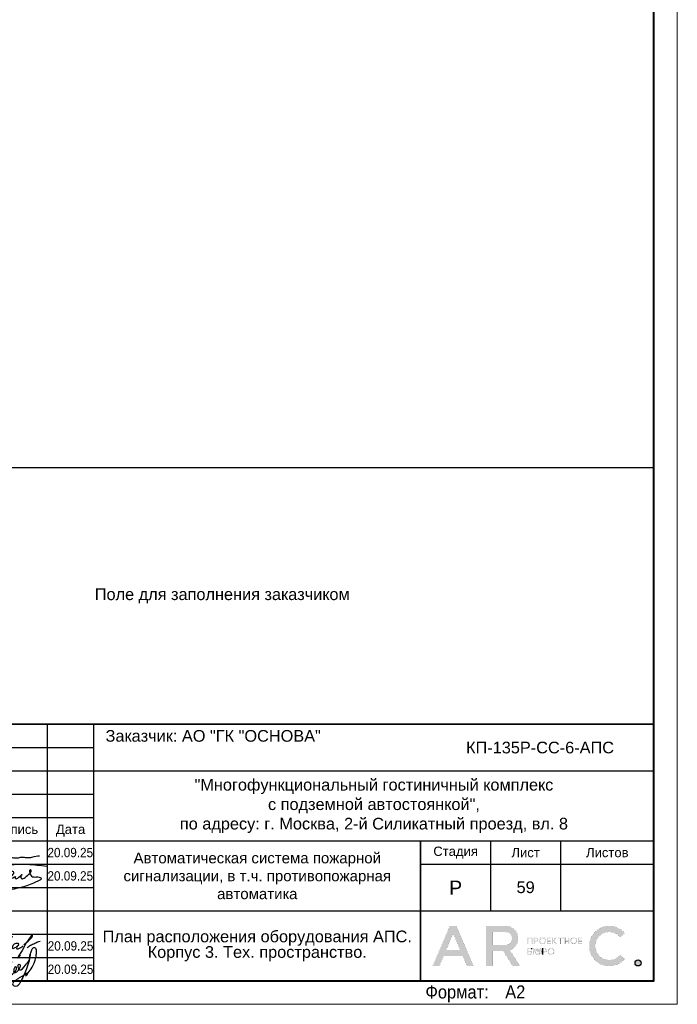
# Model space of a CAD drawing. Header units: millimetres. Extents: x -195178 to 1761886, y 140622 to 301105.
# Tile 7 of 131: x -87944 to -73854, y 182305 to 203401. Entities that reach past the tile are written whole.
import ezdxf
from ezdxf.enums import TextEntityAlignment as Align

# ---------------------------------------------------------------- set-up
doc = ezdxf.new("R2010")
doc.units = ezdxf.units.MM
doc.layers.get('Defpoints').update_dxf_attribs({"color": 252})
for name, color, linetype, lineweight in [('DB CP Оформление', 7, 'Continuous', 25), ('Охрана входов', 252, 'Continuous', 30), ('Рамка', 7, 'Continuous', 18)]:
    doc.layers.add(name, color=color, linetype=linetype, lineweight=lineweight)
doc.layers.add('DB CP Подписи', color=7, linetype='Continuous', lineweight=25, true_color=0x0a45f5)
doc.layers.add('Автоматика', color=1, linetype='Continuous')
doc.layers.add('формат', color=250, linetype='Continuous')
doc.styles.add('Arial', font='arial.ttf', dxfattribs={"width": 0.9, "height": 699.9999999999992})
doc.styles.add('CP.Text', font='arial.ttf')
doc.styles.add('CP.Text дата', font='arial.ttf', dxfattribs={"width": 0.9})

# ---------------------------------------------------------------- blocks, each defined once
blk = doc.blocks.new('*U29')
at = {"color": 0, "lineweight": 0}
blk.add_lwpolyline([(-594, 4.393872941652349e-15), (6.661338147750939e-14, 6.661338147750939e-14), (3.331937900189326e-14, 420.0000000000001), (-594.0000000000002, 420.0000000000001)], close=True, dxfattribs=at)
at = {"lineweight": 40}
blk.add_lwpolyline([(-574, 5.000000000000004), (-4.999999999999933, 5.000000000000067), (-4.999999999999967, 415.0000000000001), (-574.0000000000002, 415.0000000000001)], close=True, dxfattribs=at)
at = {"style": 'Arial', "width": 0.9}
blk.add_text('Формат:', height=2.8, dxfattribs=at).set_placement((-53.97311837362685, 1.250000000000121))
at = {"style": 'Arial', "width": 0.9, "flags": 8}
blk.add_attdef('FORMAT', (-36.87188609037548, 1.257088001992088), '', height=2.8, dxfattribs=at)
blk = doc.blocks.new('Попов')
at = {"layer": 'DB CP Подписи', "color": 160, "true_color": 0x0a45f5}
for points in [[(7.394956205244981, 7.032094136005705), (4.284556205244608, 0.8400941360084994), (3.982156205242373, 0.4944941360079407), (3.665356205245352, 0.2583778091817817), (3.190156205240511, 0.09837780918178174), (2.801356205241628, 0.2064941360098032), (2.509696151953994, 0.451294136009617), (2.383756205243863, 0.7680941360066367), (2.429696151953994, 0.9984941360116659), (2.62855620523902, 1.243294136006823), (3.319756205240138, 1.603294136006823), (3.895756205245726, 1.848094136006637), (4.370956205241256, 1.992094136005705), (4.918156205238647, 1.992094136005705)], [(7.394956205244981, 7.032094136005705), (6.962956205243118, 6.427294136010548), (4.918156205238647, 1.992094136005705)], [(8.094156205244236, 0.03369413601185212), (8.828556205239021, 0.5520941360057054), (9.980556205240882, 1.272094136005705), (10.85895620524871, 1.761694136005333), (10.41255620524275, 1.084894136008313), (11.57895620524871, 2.611294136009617), (12.16935620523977, 3.84969413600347), (12.471756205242, 4.713694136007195), (12.629696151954, 5.419294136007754), (12.689696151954, 6.2400941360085), (12.54375620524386, 6.945694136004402), (12.34215620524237, 7.075294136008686), (12.03975620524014, 7.075294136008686), (11.64969615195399, 6.6000941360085), (11.379696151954, 5.779294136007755), (11.21895620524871, 4.728094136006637), (10.72935620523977, 3.014494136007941), (9.418956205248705, 0.0336941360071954)], [(5.979696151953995, 4.069175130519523), (4.859696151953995, -0.1216221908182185), (5.311356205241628, 0.624094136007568), (5.311356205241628, 0.8688941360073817), (5.624396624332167, 1.697142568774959), (6.247356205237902, 2.150494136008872), (6.650556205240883, 2.323294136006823), (6.909756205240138, 2.323294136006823), (7.125756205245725, 2.150494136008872), (7.125756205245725, 1.747294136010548), (6.82335620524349, 1.243294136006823), (6.333756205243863, 0.7968941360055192), (5.714556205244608, 0.5088941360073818), (5.412156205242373, 0.5952941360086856), (5.49855620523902, 1.286494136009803), (5.817585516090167, 1.879286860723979), (5.714556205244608, 1.286494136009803), (5.829756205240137, 0.9552941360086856), (6.146556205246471, 0.8832941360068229), (6.794556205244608, 1.012894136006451), (7.528956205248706, 1.459294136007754), (8.119356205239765, 2.064094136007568), (8.407356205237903, 2.510494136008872), (8.407356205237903, 2.899294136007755), (8.320956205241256, 3.028894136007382), (8.090556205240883, 2.956894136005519), (7.816956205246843, 2.366494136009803), (7.816956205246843, 1.963294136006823), (7.989756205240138, 1.776094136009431), (8.364156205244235, 1.891294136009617), (8.82495620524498, 2.323294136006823), (9.055356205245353, 2.697694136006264), (9.271356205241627, 3.302494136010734), (9.012156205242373, 3.561694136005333), (8.882556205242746, 3.561694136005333), (8.709696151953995, 3.3600941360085), (8.709696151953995, 2.978377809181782), (9.039696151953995, 2.408377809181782), (10.349696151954, 3.378377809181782), (11.11969615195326, 4.410259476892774), (11.27818451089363, 5.133235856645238), (11.35539592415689, 5.654323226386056), (11.38831620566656, 5.819447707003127), (11.35539592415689, 5.654323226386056)], [(3.521356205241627, 2.971294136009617), (3.294445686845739, 2.859738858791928), (4.789696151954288, 2.859738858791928)], [(3.521356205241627, 2.971294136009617), (4.126156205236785, 3.244894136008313), (4.932556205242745, 3.475294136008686), (6.444556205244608, 3.835294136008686), (7.495756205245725, 4.080094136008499)], [(1.534156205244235, 0.8688941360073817), (1.303756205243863, 1.041694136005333), (1.217356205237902, 1.214494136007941), (1.447756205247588, 1.416094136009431), (2.038156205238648, 1.603294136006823), (2.815756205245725, 1.761694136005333), (3.506956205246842, 1.876894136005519), (4.357209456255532, 1.989153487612), (4.918156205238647, 1.992094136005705)]]:
    blk.add_spline(points, degree=3, dxfattribs=at)
at = {"layer": 'DB CP Подписи'}
blk.add_spline([(8.094156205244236, 0.03369413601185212), (7.791756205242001, -0.2544480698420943), (7.618956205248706, -0.4847058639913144), (7.618956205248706, -0.8015058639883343), (7.950156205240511, -1.060705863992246), (8.569356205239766, -1.060705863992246), (8.943756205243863, -0.7583058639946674), (9.116556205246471, -0.4991058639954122), (9.418956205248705, 0.0336941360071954)], degree=3, dxfattribs=at)
blk = doc.blocks.new('A$Cf51998ab')
at = {"layer": 'DB CP Подписи'}
for points in [[(2.024743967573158, 7.175397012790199), (0.02474396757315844, 3.175397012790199), (2.524743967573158, 0.1753970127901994), (9.524743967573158, 6.675397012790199), (17.02474396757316, 19.1753970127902), (23.52474396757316, 28.6753970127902), (29.02474396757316, 35.6753970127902), (35.52474396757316, 43.6753970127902), (36.52474396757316, 44.6753970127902), (30.02474396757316, 30.6753970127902), (28.52474396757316, 26.1753970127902), (28.52474396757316, 25.1753970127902), (31.52474396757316, 26.6753970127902), (36.02474396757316, 30.1753970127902), (43.52474396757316, 36.1753970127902), (45.52474396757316, 39.1753970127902), (47.52474396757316, 42.6753970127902), (47.52474396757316, 43.1753970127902), (48.02474396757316, 44.1753970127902), (40.52474396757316, 31.1753970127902), (37.52474396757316, 25.6753970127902), (40.52474396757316, 25.1753970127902), (47.02474396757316, 28.6753970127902), (47.52474396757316, 29.1753970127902)], [(66.52474396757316, 31.6753970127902), (75.02474396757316, 39.1753970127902), (79.02474396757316, 43.6753970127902), (79.52474396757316, 46.6753970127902), (75.02474396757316, 41.6753970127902), (69.02474396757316, 32.6753970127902), (61.02474396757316, 18.6753970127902), (57.02474396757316, 11.6753970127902), (61.52474396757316, 15.6753970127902)], [(57.52474396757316, 34.1753970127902), (54.52474396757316, 34.1753970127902), (50.02474396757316, 31.1753970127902), (49.52474396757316, 26.1753970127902), (54.02474396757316, 27.6753970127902), (56.02474396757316, 29.1753970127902), (58.02474396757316, 33.1753970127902), (57.52474396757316, 34.1753970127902)], [(59.02474396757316, 30.6753970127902), (55.49455854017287, 28.71229258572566), (55.52474396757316, 25.6753970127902), (57.52474396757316, 25.6753970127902), (62.02474396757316, 27.6753970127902), (65.02474396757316, 29.6753970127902), (65.52474396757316, 30.1753970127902)], [(71.80259313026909, 27.23596012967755), (75.18207571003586, 30.02247973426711), (81.43411698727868, 33.40007838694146), (87.77064376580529, 36.27103771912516), (91.06563812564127, 37.45319772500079)]]:
    blk.add_spline(points, degree=3, dxfattribs=at)
blk = doc.blocks.new('Лого')
at = {"layer": 'DB CP Оформление'}
h = blk.add_hatch(color=0, dxfattribs=at)
edge = h.paths.add_edge_path()
edge.add_line((-3.149615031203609, 491.8564630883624), (-2.145539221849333, 491.0307320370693))
edge.add_arc((-5.466713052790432, 493.7619962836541), 4.300000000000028, 39.43316774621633, 320.5668322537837, ccw=False)
edge.add_line((-2.145539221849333, 496.4932605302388), (-3.149615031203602, 495.6675294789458))
edge.add_arc((-5.466713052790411, 493.7619962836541), 3.000000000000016, 39.43316774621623, 320.5668322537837)
edge = h.paths.add_edge_path()
edge.add_arc((0.7039796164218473, 490.1453402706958), 0.65, 0, 360)
h.paths.add_polyline_path([(-38.91856638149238, 496.3972109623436), (-37.43639440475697, 492.9290438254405), (-40.40073835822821, 492.9290438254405)], flags=16)
edge = h.paths.add_edge_path(flags=16)
edge.add_line((-30.56831019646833, 493.9825875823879), (-27.63778042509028, 493.9825875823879))
edge.add_arc((-27.63778042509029, 495.2825875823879), 1.299999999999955, 270.0000000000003, 360.0000000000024)
edge.add_line((-26.33778042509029, 495.2825875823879), (-26.33778042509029, 495.4512324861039))
edge.add_arc((-27.63778042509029, 495.4512324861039), 1.300000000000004, 359.9999999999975, 449.9999999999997)
edge.add_line((-27.63778042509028, 496.7512324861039), (-30.56831019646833, 496.7512324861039))
edge.add_line((-30.56831019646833, 496.7512324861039), (-30.56831019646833, 493.9825875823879))
h.paths.add_polyline_path([(-35.9689509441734, 489.4953402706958), (-36.88082038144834, 491.6290438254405), (-40.956312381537, 491.6290438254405), (-41.8681818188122, 489.4953402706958), (-43.28192242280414, 489.4953402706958), (-39.6254366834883, 498.0512324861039), (-38.21169607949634, 498.0512324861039), (-34.55521034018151, 489.4953402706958)])
edge = h.paths.add_edge_path()
edge.add_line((-30.56831019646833, 489.4953402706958), (-31.86831019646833, 489.4953402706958))
edge.add_line((-31.86831019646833, 489.4953402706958), (-31.86831019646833, 498.0512324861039))
edge.add_line((-31.86831019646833, 498.0512324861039), (-27.63778042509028, 498.0512324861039))
edge.add_arc((-27.63778042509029, 495.4512324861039), 2.600000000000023, 0, 89.99999999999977, ccw=False)
edge.add_line((-25.03778042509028, 495.4512324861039), (-25.03778042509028, 495.2825875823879))
edge.add_arc((-27.63778042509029, 495.2825875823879), 2.600000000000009, -70.23716168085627, 0, ccw=False)
edge.add_line((-26.75864866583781, 492.8357268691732), (-24.6131234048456, 489.4953402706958))
edge.add_line((-24.6131234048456, 489.4953402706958), (-26.15818166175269, 489.4953402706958))
edge.add_line((-26.15818166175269, 489.4953402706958), (-28.20534579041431, 492.6825875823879))
edge.add_line((-28.20534579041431, 492.6825875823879), (-30.56831019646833, 492.6825875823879))
edge.add_line((-30.56831019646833, 492.6825875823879), (-30.56831019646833, 489.4953402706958))
edge = h.paths.add_edge_path(flags=16)
edge.add_line((-21.27053753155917, 492.6928723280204), (-21.27053753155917, 492.5228723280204))
edge.add_arc((-20.82053753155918, 492.5228723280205), 0.4499999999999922, 180.0000000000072, 270.0000000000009)
edge.add_line((-20.82053753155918, 492.0728723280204), (-20.69150461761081, 492.0728723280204))
edge.add_arc((-20.6915046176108, 492.5228723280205), 0.4500000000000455, 269.9999999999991, 359.9999999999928)
edge.add_line((-20.24150461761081, 492.5228723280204), (-20.24150461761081, 492.6928723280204))
edge.add_arc((-20.69150461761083, 492.6928723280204), 0.4500000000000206, 0, 89.99999999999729)
edge.add_line((-20.69150461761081, 493.1428723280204), (-20.82053753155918, 493.1428723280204))
edge.add_arc((-20.82053753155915, 492.6928723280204), 0.4500000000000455, 90.00000000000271, 180)
edge = h.paths.add_edge_path(flags=17)
edge.add_line((-21.62964566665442, 491.9228723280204), (-21.62964566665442, 492.5328723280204))
edge.add_line((-21.62964566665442, 492.5328723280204), (-21.45053753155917, 492.5328723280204))
edge.add_line((-21.45053753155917, 492.5328723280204), (-21.45053753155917, 492.5228723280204))
edge.add_arc((-20.85053753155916, 492.5228723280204), 0.6000000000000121, 180, 269.999999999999)
edge.add_line((-20.85053753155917, 491.9228723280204), (-20.66150461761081, 491.9228723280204))
edge.add_arc((-20.66150461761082, 492.5228723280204), 0.6000000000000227, 270.000000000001, 360)
edge.add_line((-20.06150461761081, 492.5228723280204), (-20.06150461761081, 492.6928723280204))
edge.add_arc((-20.66150461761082, 492.6928723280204), 0.6000000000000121, 0, 89.99999999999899)
edge.add_line((-20.66150461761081, 493.2928723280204), (-20.85053753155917, 493.2928723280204))
edge.add_arc((-20.85053753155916, 492.6928723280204), 0.6000000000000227, 90.00000000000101, 180)
edge.add_line((-21.45053753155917, 492.6928723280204), (-21.45053753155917, 492.6828723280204))
edge.add_line((-21.45053753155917, 492.6828723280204), (-21.62964566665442, 492.6828723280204))
edge.add_line((-21.62964566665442, 492.6828723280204), (-21.62964566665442, 493.2928723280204))
edge.add_line((-21.62964566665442, 493.2928723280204), (-21.80964566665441, 493.2928723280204))
edge.add_line((-21.80964566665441, 493.2928723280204), (-21.80964566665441, 491.9228723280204))
edge.add_line((-21.80964566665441, 491.9228723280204), (-21.62964566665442, 491.9228723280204))
edge = h.paths.add_edge_path(flags=16)
edge.add_line((-18.44160413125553, 492.6928723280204), (-18.44160413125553, 492.5228723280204))
edge.add_arc((-17.99160413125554, 492.5228723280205), 0.4499999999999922, 180.0000000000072, 270.0000000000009)
edge.add_line((-17.99160413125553, 492.0728723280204), (-17.86257121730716, 492.0728723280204))
edge.add_arc((-17.86257121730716, 492.5228723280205), 0.4500000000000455, 269.9999999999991, 359.9999999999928)
edge.add_line((-17.41257121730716, 492.5228723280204), (-17.41257121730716, 492.6928723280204))
edge.add_arc((-17.86257121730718, 492.6928723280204), 0.4500000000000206, 0, 89.99999999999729)
edge.add_line((-17.86257121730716, 493.1428723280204), (-17.99160413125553, 493.1428723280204))
edge.add_arc((-17.99160413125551, 492.6928723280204), 0.4500000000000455, 90.00000000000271, 180)
edge = h.paths.add_edge_path()
edge.add_line((-18.62160413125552, 492.6928723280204), (-18.62160413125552, 492.5228723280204))
edge.add_arc((-18.02160413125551, 492.5228723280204), 0.6000000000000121, 180, 269.999999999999)
edge.add_line((-18.02160413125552, 491.9228723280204), (-17.83257121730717, 491.9228723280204))
edge.add_arc((-17.83257121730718, 492.5228723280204), 0.6000000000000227, 270.000000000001, 360)
edge.add_line((-17.23257121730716, 492.5228723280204), (-17.23257121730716, 492.6928723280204))
edge.add_arc((-17.83257121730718, 492.6928723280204), 0.6000000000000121, 0, 89.99999999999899)
edge.add_line((-17.83257121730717, 493.2928723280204), (-18.02160413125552, 493.2928723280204))
edge.add_arc((-18.02160413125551, 492.6928723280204), 0.6000000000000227, 90.00000000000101, 180)
edge = h.paths.add_edge_path(flags=16)
edge.add_line((-13.61226025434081, 494.9777851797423), (-13.61226025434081, 494.8077851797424))
edge.add_arc((-13.16226025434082, 494.8077851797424), 0.4499999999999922, 180.0000000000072, 270.0000000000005)
edge.add_line((-13.16226025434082, 494.3577851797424), (-13.03322734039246, 494.3577851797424))
edge.add_arc((-13.03322734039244, 494.8077851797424), 0.4500000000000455, 269.9999999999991, 359.9999999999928)
edge.add_line((-12.58322734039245, 494.8077851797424), (-12.58322734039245, 494.9777851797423))
edge.add_arc((-13.03322734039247, 494.9777851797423), 0.4500000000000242, 0, 89.99999999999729)
edge.add_line((-13.03322734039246, 495.4277851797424), (-13.16226025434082, 495.4277851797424))
edge.add_arc((-13.16226025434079, 494.9777851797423), 0.4500000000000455, 90.00000000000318, 180)
edge = h.paths.add_edge_path()
edge.add_line((-13.79226025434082, 494.9777851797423), (-13.79226025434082, 494.8077851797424))
edge.add_arc((-13.19226025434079, 494.8077851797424), 0.6000000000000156, 180, 269.9999999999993)
edge.add_line((-13.19226025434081, 494.2077851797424), (-13.00322734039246, 494.2077851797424))
edge.add_arc((-13.00322734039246, 494.8077851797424), 0.6000000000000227, 270.000000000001, 360)
edge.add_line((-12.40322734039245, 494.8077851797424), (-12.40322734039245, 494.9777851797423))
edge.add_arc((-13.00322734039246, 494.9777851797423), 0.6000000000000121, 0, 89.99999999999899)
edge.add_line((-13.00322734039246, 495.5777851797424), (-13.19226025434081, 495.5777851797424))
edge.add_arc((-13.19226025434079, 494.9777851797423), 0.6000000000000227, 90.00000000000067, 180)
edge = h.paths.add_edge_path(flags=16)
edge.add_line((-20.28705089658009, 494.9777851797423), (-20.28705089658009, 494.8077851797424))
edge.add_arc((-19.8370508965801, 494.8077851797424), 0.4499999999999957, 180.0000000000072, 270.0000000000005)
edge.add_line((-19.83705089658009, 494.3577851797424), (-19.70801798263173, 494.3577851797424))
edge.add_arc((-19.70801798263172, 494.8077851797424), 0.4500000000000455, 269.9999999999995, 359.9999999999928)
edge.add_line((-19.25801798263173, 494.8077851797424), (-19.25801798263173, 494.9777851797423))
edge.add_arc((-19.70801798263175, 494.9777851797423), 0.4500000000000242, 0, 89.99999999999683)
edge.add_line((-19.70801798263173, 495.4277851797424), (-19.83705089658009, 495.4277851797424))
edge.add_arc((-19.83705089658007, 494.9777851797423), 0.4500000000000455, 90.00000000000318, 180)
edge = h.paths.add_edge_path()
edge.add_line((-20.46705089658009, 494.9777851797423), (-20.46705089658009, 494.8077851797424))
edge.add_arc((-19.86705089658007, 494.8077851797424), 0.6000000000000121, 180, 269.999999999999)
edge.add_line((-19.86705089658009, 494.2077851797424), (-19.67801798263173, 494.2077851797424))
edge.add_arc((-19.67801798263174, 494.8077851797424), 0.6000000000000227, 270.000000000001, 360)
edge.add_line((-19.07801798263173, 494.8077851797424), (-19.07801798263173, 494.9777851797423))
edge.add_arc((-19.67801798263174, 494.9777851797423), 0.6000000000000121, 0, 89.99999999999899)
edge.add_line((-19.67801798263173, 495.5777851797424), (-19.86705089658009, 495.5777851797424))
edge.add_arc((-19.86705089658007, 494.9777851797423), 0.6000000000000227, 90.00000000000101, 180)
edge = h.paths.add_edge_path(flags=16)
edge.add_arc((-19.22667760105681, 492.7878723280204), 0.1800000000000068, 270.0000000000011, 360)
edge.add_line((-19.04667760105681, 492.7878723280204), (-19.0466776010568, 492.9328723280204))
edge.add_arc((-19.22667760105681, 492.9328723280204), 0.1800000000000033, 0, 89.99999999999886)
edge.add_line((-19.2266776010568, 493.1128723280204), (-19.63443714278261, 493.1128723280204))
edge.add_line((-19.63443714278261, 493.1128723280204), (-19.6344371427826, 492.6078723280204))
edge.add_line((-19.6344371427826, 492.6078723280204), (-19.22667760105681, 492.6078723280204))
edge = h.paths.add_edge_path()
edge.add_line((-19.63443714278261, 491.9228723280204), (-19.81443714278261, 491.9228723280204))
edge.add_line((-19.81443714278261, 491.9228723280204), (-19.81443714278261, 493.2928723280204))
edge.add_line((-19.81443714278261, 493.2928723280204), (-19.2266776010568, 493.2928723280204))
edge.add_arc((-19.2266776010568, 492.9328723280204), 0.3600000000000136, 0, 89.99999999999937, ccw=False)
edge.add_line((-18.8666776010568, 492.9328723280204), (-18.86667760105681, 492.7878723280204))
edge.add_arc((-19.22667760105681, 492.7878723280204), 0.3600000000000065, -89.99999999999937, 0, ccw=False)
edge.add_line((-19.22667760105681, 492.4278723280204), (-19.63443714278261, 492.4278723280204))
edge.add_line((-19.63443714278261, 492.4278723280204), (-19.63443714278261, 491.9228723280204))
edge = h.paths.add_edge_path(flags=16)
edge.add_line((-22.41432519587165, 492.0728723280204), (-22.81592550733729, 492.0728723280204))
edge.add_line((-22.81592550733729, 492.0728723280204), (-22.81592550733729, 492.5700955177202))
edge.add_line((-22.81592550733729, 492.5700955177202), (-22.41432519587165, 492.5700955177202))
edge.add_arc((-22.41432519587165, 492.3900955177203), 0.17999999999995, -1.807620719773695e-11, 89.99999999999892, ccw=False)
edge.add_line((-22.23432519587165, 492.3900955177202), (-22.23432519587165, 492.2528723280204))
edge.add_arc((-22.41432519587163, 492.2528723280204), 0.1799999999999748, -90.00000000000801, 0, ccw=False)
h.paths.add_polyline_path([(-16.95626591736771, 495.5777851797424), (-17.51223811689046, 494.9677851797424), (-17.55459530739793, 494.9677851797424), (-17.55459530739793, 495.5777851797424), (-17.73459530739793, 495.5777851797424), (-17.73459530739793, 494.2077851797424), (-17.55459530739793, 494.2077851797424), (-17.55459530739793, 494.8177851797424), (-17.47826675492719, 494.8177851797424), (-16.92229455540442, 494.2077851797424), (-16.67874821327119, 494.2077851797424), (-17.32006333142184, 494.9114214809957), (-16.71271957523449, 495.5777851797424)])
edge = h.paths.add_edge_path()
edge.add_line((-22.10894538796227, 493.1128723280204), (-22.8159255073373, 493.1128723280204))
edge.add_line((-22.8159255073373, 493.1128723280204), (-22.81592550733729, 492.7200955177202))
edge.add_line((-22.81592550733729, 492.7200955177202), (-22.41432519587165, 492.7200955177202))
edge.add_arc((-22.41432519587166, 492.3600955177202), 0.3600000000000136, 0, 89.99999999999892, ccw=False)
edge.add_line((-22.05432519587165, 492.3600955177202), (-22.05432519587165, 492.2828723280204))
edge.add_arc((-22.41432519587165, 492.2828723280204), 0.3600000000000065, -89.99999999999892, 0, ccw=False)
edge.add_line((-22.41432519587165, 491.9228723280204), (-23.01592550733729, 491.9228723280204))
edge.add_line((-23.01592550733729, 491.9228723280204), (-23.01592550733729, 493.2928723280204))
edge.add_line((-23.01592550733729, 493.2928723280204), (-22.10894538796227, 493.2928723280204))
edge.add_line((-22.10894538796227, 493.2928723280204), (-22.10894538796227, 493.1128723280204))
h.paths.add_polyline_path([(-15.99401623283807, 495.3977851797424), (-16.45775531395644, 495.3977851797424), (-16.45775531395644, 495.5777851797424), (-15.35027715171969, 495.5777851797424), (-15.35027715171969, 495.3977851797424), (-15.81401623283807, 495.3977851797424), (-15.81401623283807, 494.2077851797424), (-15.99401623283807, 494.2077851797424)])
h.paths.add_polyline_path([(-14.219327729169, 494.9827851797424), (-14.219327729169, 495.5777851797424), (-14.039327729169, 495.5777851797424), (-14.039327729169, 494.2077851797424), (-14.219327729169, 494.2077851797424), (-14.219327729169, 494.8027851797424), (-14.92320967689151, 494.8027851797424), (-14.92320967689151, 494.2077851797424), (-15.10320967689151, 494.2077851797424), (-15.10320967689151, 495.5777851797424), (-14.92320967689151, 495.5777851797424), (-14.92320967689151, 494.9827851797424)])
h.paths.add_polyline_path([(-11.97615986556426, 494.8027851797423), (-11.97615986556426, 494.3877851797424), (-11.30687213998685, 494.3877851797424), (-11.30687213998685, 494.2077851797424), (-12.15615986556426, 494.2077851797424), (-12.15615986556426, 495.5777851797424), (-11.30687213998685, 495.5777851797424), (-11.30687213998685, 495.3977851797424), (-11.97615986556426, 495.3977851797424), (-11.97615986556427, 494.9827851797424), (-11.34484040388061, 494.9827851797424), (-11.34484040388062, 494.8027851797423)])
edge = h.paths.add_edge_path(flags=16)
edge.add_arc((-21.07411837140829, 495.0727851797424), 0.1800000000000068, 270.0000000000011, 360)
edge.add_line((-20.89411837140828, 495.0727851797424), (-20.89411837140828, 495.2177851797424))
edge.add_arc((-21.07411837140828, 495.2177851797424), 0.1800000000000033, 0, 89.99999999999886)
edge.add_line((-21.07411837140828, 495.3977851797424), (-21.48187791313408, 495.3977851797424))
edge.add_line((-21.48187791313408, 495.3977851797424), (-21.48187791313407, 494.8927851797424))
edge.add_line((-21.48187791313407, 494.8927851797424), (-21.07411837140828, 494.8927851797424))
h.paths.add_polyline_path([(-22.81592550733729, 494.2077851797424), (-23.01592550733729, 494.2077851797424), (-23.01592550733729, 495.5777851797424), (-21.90894538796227, 495.5777851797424), (-21.90894538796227, 494.2077851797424), (-22.10894538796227, 494.2077851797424), (-22.10894538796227, 495.3977851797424), (-22.81592550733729, 495.3977851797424)])
h.paths.add_polyline_path([(-18.65095050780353, 494.8027851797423), (-18.65095050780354, 494.3877851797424), (-17.98166278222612, 494.3877851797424), (-17.98166278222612, 494.2077851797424), (-18.83095050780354, 494.2077851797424), (-18.83095050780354, 495.5777851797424), (-17.98166278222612, 495.5777851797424), (-17.98166278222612, 495.3977851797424), (-18.65095050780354, 495.3977851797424), (-18.65095050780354, 494.9827851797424), (-18.01963104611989, 494.9827851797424), (-18.01963104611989, 494.8027851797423)])
edge = h.paths.add_edge_path()
edge.add_line((-21.48187791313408, 494.2077851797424), (-21.66187791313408, 494.2077851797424))
edge.add_line((-21.66187791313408, 494.2077851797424), (-21.66187791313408, 495.5777851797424))
edge.add_line((-21.66187791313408, 495.5777851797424), (-21.07411837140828, 495.5777851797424))
edge.add_arc((-21.07411837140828, 495.2177851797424), 0.3600000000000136, 0, 89.99999999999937, ccw=False)
edge.add_line((-20.71411837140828, 495.2177851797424), (-20.71411837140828, 495.0727851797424))
edge.add_arc((-21.07411837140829, 495.0727851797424), 0.3600000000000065, -89.99999999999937, 0, ccw=False)
edge.add_line((-21.07411837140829, 494.7127851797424), (-21.48187791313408, 494.7127851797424))
edge.add_line((-21.48187791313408, 494.7127851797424), (-21.48187791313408, 494.2077851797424))
edge = h.paths.add_edge_path()
edge.add_line((-19.81443714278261, 493.2928723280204), (-19.81443714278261, 491.9228723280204))
edge.add_line((-22.10894538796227, 493.2928723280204), (-22.10894538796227, 493.1128723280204))
at = {"layer": 'DB CP Оформление', "color": 0}
for p, q in [((-22.10894538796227, 493.2928723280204), (-22.10894538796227, 493.1128723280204)), ((-19.81443714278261, 493.2928723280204), (-19.81443714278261, 491.9228723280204))]:
    blk.add_line(p, q, dxfattribs=at)
at = {"layer": 'DB CP Оформление', "color": 0, "const_width": 0.01}
for points in [[(-35.9689509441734, 489.4953402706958), (-36.88082038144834, 491.6290438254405), (-40.956312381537, 491.6290438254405), (-41.8681818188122, 489.4953402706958), (-43.28192242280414, 489.4953402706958), (-39.6254366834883, 498.0512324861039), (-38.21169607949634, 498.0512324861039), (-34.55521034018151, 489.4953402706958)], [(-38.91856638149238, 496.3972109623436), (-37.43639440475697, 492.9290438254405), (-40.40073835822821, 492.9290438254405)], [(-22.81592550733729, 494.2077851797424), (-23.01592550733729, 494.2077851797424), (-23.01592550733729, 495.5777851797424), (-21.90894538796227, 495.5777851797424), (-21.90894538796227, 494.2077851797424), (-22.10894538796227, 494.2077851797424), (-22.10894538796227, 495.3977851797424), (-22.81592550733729, 495.3977851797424)], [(-18.65095050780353, 494.8027851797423), (-18.65095050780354, 494.3877851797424), (-17.98166278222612, 494.3877851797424), (-17.98166278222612, 494.2077851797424), (-18.83095050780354, 494.2077851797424), (-18.83095050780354, 495.5777851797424), (-17.98166278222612, 495.5777851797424), (-17.98166278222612, 495.3977851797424), (-18.65095050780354, 495.3977851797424), (-18.65095050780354, 494.9827851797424), (-18.01963104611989, 494.9827851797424), (-18.01963104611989, 494.8027851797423)], [(-16.95626591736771, 495.5777851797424), (-17.51223811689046, 494.9677851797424), (-17.55459530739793, 494.9677851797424), (-17.55459530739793, 495.5777851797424), (-17.73459530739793, 495.5777851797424), (-17.73459530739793, 494.2077851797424), (-17.55459530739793, 494.2077851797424), (-17.55459530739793, 494.8177851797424), (-17.47826675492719, 494.8177851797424), (-16.92229455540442, 494.2077851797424), (-16.67874821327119, 494.2077851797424), (-17.32006333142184, 494.9114214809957), (-16.71271957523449, 495.5777851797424)], [(-15.99401623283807, 495.3977851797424), (-16.45775531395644, 495.3977851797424), (-16.45775531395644, 495.5777851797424), (-15.35027715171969, 495.5777851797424), (-15.35027715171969, 495.3977851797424), (-15.81401623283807, 495.3977851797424), (-15.81401623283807, 494.2077851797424), (-15.99401623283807, 494.2077851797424)], [(-14.219327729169, 494.9827851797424), (-14.219327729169, 495.5777851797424), (-14.039327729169, 495.5777851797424), (-14.039327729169, 494.2077851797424), (-14.219327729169, 494.2077851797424), (-14.219327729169, 494.8027851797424), (-14.92320967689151, 494.8027851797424), (-14.92320967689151, 494.2077851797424), (-15.10320967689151, 494.2077851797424), (-15.10320967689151, 495.5777851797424), (-14.92320967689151, 495.5777851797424), (-14.92320967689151, 494.9827851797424)], [(-11.97615986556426, 494.8027851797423), (-11.97615986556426, 494.3877851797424), (-11.30687213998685, 494.3877851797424), (-11.30687213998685, 494.2077851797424), (-12.15615986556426, 494.2077851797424), (-12.15615986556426, 495.5777851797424), (-11.30687213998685, 495.5777851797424), (-11.30687213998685, 495.3977851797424), (-11.97615986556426, 495.3977851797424), (-11.97615986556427, 494.9827851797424), (-11.34484040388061, 494.9827851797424), (-11.34484040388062, 494.8027851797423)]]:
    blk.add_lwpolyline(points, close=True, dxfattribs=at)
for points in [[(-30.56831019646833, 489.4953402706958), (-31.86831019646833, 489.4953402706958), (-31.86831019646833, 498.0512324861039), (-27.63778042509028, 498.0512324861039, -0.414213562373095), (-25.03778042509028, 495.4512324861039), (-25.03778042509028, 495.2825875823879, -0.316436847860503), (-26.75864866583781, 492.8357268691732), (-24.6131234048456, 489.4953402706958), (-26.15818166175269, 489.4953402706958), (-28.20534579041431, 492.6825875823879), (-30.56831019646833, 492.6825875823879)], [(-3.149615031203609, 491.8564630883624), (-2.145539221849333, 491.0307320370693, -2.790346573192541), (-2.145539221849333, 496.4932605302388), (-3.149615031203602, 495.6675294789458, 2.790346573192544)], [(-30.56831019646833, 493.9825875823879), (-27.63778042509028, 493.9825875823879, 0.414213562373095), (-26.33778042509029, 495.2825875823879), (-26.33778042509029, 495.4512324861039, 0.414213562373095), (-27.63778042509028, 496.7512324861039), (-30.56831019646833, 496.7512324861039)], [(-21.48187791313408, 494.2077851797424), (-21.66187791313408, 494.2077851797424), (-21.66187791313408, 495.5777851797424), (-21.07411837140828, 495.5777851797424, -0.4142135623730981), (-20.71411837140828, 495.2177851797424), (-20.71411837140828, 495.0727851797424, -0.4142135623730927), (-21.07411837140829, 494.7127851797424), (-21.48187791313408, 494.7127851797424)], [(-21.07411837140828, 494.8927851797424, 0.4142135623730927), (-20.89411837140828, 495.0727851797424), (-20.89411837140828, 495.2177851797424, 0.4142135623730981), (-21.07411837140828, 495.3977851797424), (-21.48187791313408, 495.3977851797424), (-21.48187791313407, 494.8927851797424)], [(-20.46705089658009, 494.9777851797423), (-20.46705089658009, 494.8077851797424, 0.414213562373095), (-19.86705089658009, 494.2077851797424), (-19.67801798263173, 494.2077851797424, 0.414213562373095), (-19.07801798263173, 494.8077851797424), (-19.07801798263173, 494.9777851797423, 0.414213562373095), (-19.67801798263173, 495.5777851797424), (-19.86705089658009, 495.5777851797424, 0.414213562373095)], [(-20.28705089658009, 494.9777851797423), (-20.28705089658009, 494.8077851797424, 0.414213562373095), (-19.83705089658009, 494.3577851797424), (-19.70801798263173, 494.3577851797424, 0.414213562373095), (-19.25801798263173, 494.8077851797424), (-19.25801798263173, 494.9777851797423, 0.414213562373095), (-19.70801798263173, 495.4277851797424), (-19.83705089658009, 495.4277851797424, 0.414213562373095)], [(-13.79226025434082, 494.9777851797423), (-13.79226025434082, 494.8077851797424, 0.414213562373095), (-13.19226025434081, 494.2077851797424), (-13.00322734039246, 494.2077851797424, 0.414213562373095), (-12.40322734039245, 494.8077851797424), (-12.40322734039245, 494.9777851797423, 0.414213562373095), (-13.00322734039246, 495.5777851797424), (-13.19226025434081, 495.5777851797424, 0.414213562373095)], [(-13.61226025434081, 494.9777851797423), (-13.61226025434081, 494.8077851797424, 0.414213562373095), (-13.16226025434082, 494.3577851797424), (-13.03322734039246, 494.3577851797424, 0.414213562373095), (-12.58322734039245, 494.8077851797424), (-12.58322734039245, 494.9777851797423, 0.414213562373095), (-13.03322734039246, 495.4277851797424), (-13.16226025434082, 495.4277851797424, 0.414213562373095)], [(-22.10894538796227, 493.1128723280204), (-22.8159255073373, 493.1128723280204), (-22.81592550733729, 492.7200955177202), (-22.41432519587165, 492.7200955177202, -0.4142135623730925), (-22.05432519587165, 492.3600955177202), (-22.05432519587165, 492.2828723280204, -0.4142135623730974), (-22.41432519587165, 491.9228723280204), (-23.01592550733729, 491.9228723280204), (-23.01592550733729, 493.2928723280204), (-22.10894538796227, 493.2928723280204)], [(-22.41432519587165, 492.0728723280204), (-22.81592550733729, 492.0728723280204), (-22.81592550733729, 492.5700955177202), (-22.41432519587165, 492.5700955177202, -0.4142135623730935), (-22.23432519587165, 492.3900955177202), (-22.23432519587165, 492.2528723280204, -0.4142135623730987)], [(-21.62964566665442, 491.9228723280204), (-21.62964566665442, 492.5328723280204), (-21.45053753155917, 492.5328723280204), (-21.45053753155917, 492.5228723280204, 0.414213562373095), (-20.85053753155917, 491.9228723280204), (-20.66150461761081, 491.9228723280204, 0.414213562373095), (-20.06150461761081, 492.5228723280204), (-20.06150461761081, 492.6928723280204, 0.414213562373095), (-20.66150461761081, 493.2928723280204), (-20.85053753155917, 493.2928723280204, 0.414213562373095), (-21.45053753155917, 492.6928723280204), (-21.45053753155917, 492.6828723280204), (-21.62964566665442, 492.6828723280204), (-21.62964566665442, 493.2928723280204), (-21.80964566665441, 493.2928723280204), (-21.80964566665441, 491.9228723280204)], [(-21.27053753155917, 492.6928723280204), (-21.27053753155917, 492.5228723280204, 0.414213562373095), (-20.82053753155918, 492.0728723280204), (-20.69150461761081, 492.0728723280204, 0.414213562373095), (-20.24150461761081, 492.5228723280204), (-20.24150461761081, 492.6928723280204, 0.414213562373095), (-20.69150461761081, 493.1428723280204), (-20.82053753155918, 493.1428723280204, 0.414213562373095)], [(-19.63443714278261, 491.9228723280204), (-19.81443714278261, 491.9228723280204), (-19.81443714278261, 493.2928723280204), (-19.2266776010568, 493.2928723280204, -0.4142135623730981), (-18.8666776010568, 492.9328723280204), (-18.86667760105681, 492.7878723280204, -0.4142135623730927), (-19.22667760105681, 492.4278723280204), (-19.63443714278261, 492.4278723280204)], [(-19.22667760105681, 492.6078723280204, 0.4142135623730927), (-19.04667760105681, 492.7878723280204), (-19.0466776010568, 492.9328723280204, 0.4142135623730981), (-19.2266776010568, 493.1128723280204), (-19.63443714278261, 493.1128723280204), (-19.6344371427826, 492.6078723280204)], [(-18.62160413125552, 492.6928723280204), (-18.62160413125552, 492.5228723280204, 0.414213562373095), (-18.02160413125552, 491.9228723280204), (-17.83257121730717, 491.9228723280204, 0.414213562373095), (-17.23257121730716, 492.5228723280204), (-17.23257121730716, 492.6928723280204, 0.414213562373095), (-17.83257121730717, 493.2928723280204), (-18.02160413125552, 493.2928723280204, 0.414213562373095)], [(-18.44160413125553, 492.6928723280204), (-18.44160413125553, 492.5228723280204, 0.414213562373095), (-17.99160413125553, 492.0728723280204), (-17.86257121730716, 492.0728723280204, 0.414213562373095), (-17.41257121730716, 492.5228723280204), (-17.41257121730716, 492.6928723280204, 0.414213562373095), (-17.86257121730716, 493.1428723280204), (-17.99160413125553, 493.1428723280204, 0.414213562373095)]]:
    blk.add_lwpolyline(points, format="xyb", close=True, dxfattribs=at)
at = {"layer": 'DB CP Оформление', "color": 0}
blk.add_circle((0.7039796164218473, 490.1453402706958), 0.65, dxfattribs=at)
at = {"layer": 'Defpoints', "color": 0}
blk.add_lwpolyline([(-45.89650028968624, 501.2732863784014), (4.103499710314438, 501.2732863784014), (4.103499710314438, 486.2732863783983), (-45.89650028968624, 486.2732863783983)], close=True, dxfattribs=at)
blk = doc.blocks.new('A$C5BE547C8')
at = {"layer": 'DB CP Подписи', "color": 160, "true_color": 0x0a45f5}
for points in [[(12.77064067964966, 273.4620631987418), (54.9465189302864, 284.4855278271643), (94.154754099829, 355.2698806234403), (190.2780455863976, 461.4464249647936), (197.8667517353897, 439.9583000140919)], [(553.6754189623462, 292.4671654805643), (541.1363445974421, 294.8536106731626), (543.5881781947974, 221.3447915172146), (618.3679039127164, 188.8783703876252), (688.8570107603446, 181.5274854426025), (702.341915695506, 169.2760206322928), (655.1448083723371, 128.8461685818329), (445.8771119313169, 43.72502877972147), (210.5232081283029, -1.356840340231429), (25.1820216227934, -2.336883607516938), (-119.9528827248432, 30.00445333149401), (-207.229957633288, 105.4676031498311), (-226.8427679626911, 202.491644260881), (-177.8107121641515, 263.2541753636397), (-54.24994114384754, 301.4757719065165), (189.9297362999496, 360.2782164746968), (498.8316938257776, 377.9189649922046), (787.0024744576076, 349.3846527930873)], [(-36.17550682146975, 134.4371501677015), (61.71678818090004, 412.4869762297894)], [(240.4512582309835, 278.160545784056), (216.6761126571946, 242.9138925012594), (193.0570860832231, 200.9501308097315), (214.3763311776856, 163.8837520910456), (260.4151262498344, 165.1061032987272), (324.2741268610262, 195.7046833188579), (317.2758679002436, 178.2197674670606), (323.3993369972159, 165.9803596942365), (371.5122399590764, 186.0879841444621), (421.3747226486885, 228.0517155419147), (401.2547955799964, 186.9622102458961), (414.3764636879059, 162.4833644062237), (464.2389463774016, 183.4652452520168), (539.4700353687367, 247.2851138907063), (556.5207641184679, 274.5734312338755), (553.6754189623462, 292.4671654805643)], [(12.77064067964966, 273.4620631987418), (53.68175455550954, 259.2054039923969), (47.35787273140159, 207.3811667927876), (60.00563637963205, 173.2529950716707), (97.94904722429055, 183.3650324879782)], [(97.94904722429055, 183.3650324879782), (177.0679458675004, 224.8184770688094), (161.8986921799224, 163.5096667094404), (207.1457470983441, 161.4226177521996), (266.314922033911, 204.5548820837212), (296.9437179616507, 255.3396693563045), (253.785020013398, 280.3842265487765), (197.7158576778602, 243.8061435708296), (177.076149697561, 224.897245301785)]]:
    blk.add_spline(points, degree=3, dxfattribs=at)
blk = doc.blocks.new('Никачалов')
blk.add_lwpolyline([(-307.2528087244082, -10.52482762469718), (-266.7209943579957, -10.52482762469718), (-217.2917009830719, 12.19796214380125), (-151.053767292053, 56.65713122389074), (-104.5903002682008, 97.1639252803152), (-42.3079472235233, 148.5397506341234), (-2.762450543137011, 181.1417946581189), (25.90605847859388, 213.7455219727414), (43.7010164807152, 235.4819012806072), (55.56432182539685, 255.2404097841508), (61.49597449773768, 269.0720390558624), (48.64291482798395, 267.0958515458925), (20.96416013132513, 227.5771512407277), (-26.48906123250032, 171.2625404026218), (-43.29770154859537, 147.551656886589), (-106.566372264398, 73.45304175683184), (-171.8145516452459, 1.330614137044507), (-320.1058683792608, -151.8054015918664), (-406.1148320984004, -241.7118334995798), (-487.1818974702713, -312.8461673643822), (-518.8162328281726, -343.4720238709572), (-528.703466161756, -345.4482113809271), (-526.7239574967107, -334.5808633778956), (-516.8401608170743, -316.7968590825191), (-494.0998678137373, -283.2067213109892), (-477.294664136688, -261.4703420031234), (-435.7730954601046, -217.0111729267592), (-400.1831794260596, -188.3598206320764), (-362.6171914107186, -168.6013121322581), (-318.1297963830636, -150.8173078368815), (-234.0969046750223, -118.213580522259), (-154.0195936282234, -90.55032198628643), (-5.728276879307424, -52.01971543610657), (-125.3510846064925, -134.0213973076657), (-130.2929829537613, -133.0333035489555), (-128.316910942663, -131.0571160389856), (-95.39726961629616, -111.8204287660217), (-59.85203000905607, -95.76348443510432), (-27.71938084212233, -87.49177623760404), (-25.77080201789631, -90.41229184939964), (-29.66795968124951, -102.5757764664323), (-30.15252690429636, -110.3610126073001), (-29.17995580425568, -115.7122051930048), (-24.3102270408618, -121.0650810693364), (-17.49535610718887, -123.4974413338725), (-8.24390245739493, -125.9314848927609), (2.468126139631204, -127.3909010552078), (14.15272583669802, -127.3909010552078), (101.7906602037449, -127.3909010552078), (105.0348549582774, -129.2711407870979), (104.8664592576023, -152.815378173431), (110.9218312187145, -158.3651994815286), (128.4246742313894, -163.9133375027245), (156.4780234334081, -166.202617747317), (264.0107071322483, -165.9518068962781), (307.6251938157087, -158.1497378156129), (346.3905716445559, -151.961947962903), (383.8122205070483, -151.961947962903), (403.5351374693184, -158.7119581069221), (436.9152894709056, -161.67118948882), (526.11689822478, -161.927050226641), (598.5373598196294, -138.5208429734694), (676.6111056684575, -125.8742528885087), (713.761259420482, -126.4129070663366)])
blk = doc.blocks.new('ауацуа')
at = {"layer": 'DB CP Оформление'}
for p, q in [((-901444.4389830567, -47611.55045884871), (-882944.4389830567, -47611.55045884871)), ((-901444.4389830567, -53111.55045884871), (-901444.4389830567, -47611.55045884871)), ((-900444.4389830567, -47611.55045884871), (-900444.4389830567, -50111.55045884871)), ((-899444.4389830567, -47611.55045884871), (-899444.4389830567, -53111.55045884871)), ((-898444.4389830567, -47611.55045884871), (-898444.4389830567, -50111.55045884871)), ((-897444.4389830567, -47611.55045884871), (-897444.4389830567, -53111.55045884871)), ((-895944.4389830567, -47611.55045884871), (-895944.4389830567, -53111.55045884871)), ((-894944.4389830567, -53111.55045884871), (-894944.4389830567, -47612.58197722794)), ((-901444.4389830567, -48111.55045884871), (-894944.4389830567, -48111.55045884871)), ((-901444.4389830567, -48611.55045884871), (-894944.4389830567, -48611.55045884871)), ((-894944.4389830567, -48611.55045884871), (-882944.4389830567, -48611.55045884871)), ((-901444.4389830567, -49111.55045884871), (-894944.4389830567, -49111.55045884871)), ((-901444.4389830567, -49611.55045884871), (-894944.4389830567, -49611.55045884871)), ((-901444.4389830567, -50111.55045884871), (-882944.4389830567, -50111.55045884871)), ((-887944.4389830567, -53111.55045884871), (-887944.4389830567, -50111.55045884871)), ((-887944.4389830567, -50111.55045884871), (-887944.4389830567, -53111.55045884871)), ((-886444.4389830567, -50111.55045884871), (-886444.4389830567, -51611.55045884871)), ((-884944.4389830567, -50111.55045884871), (-884944.4389830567, -51611.55045884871)), ((-901444.4389830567, -50611.55045884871), (-894944.4389830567, -50611.55045884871)), ((-887944.4389830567, -50611.55045884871), (-882944.4389830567, -50611.55045884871)), ((-901444.4389830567, -51111.55045884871), (-894944.4389830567, -51111.55045884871)), ((-901444.4389830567, -51611.55045884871), (-894944.4389830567, -51611.55045884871)), ((-894944.4389830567, -51611.55045884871), (-882944.4389830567, -51611.55045884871)), ((-901444.4389830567, -52111.55045884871), (-894944.4389830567, -52111.55045884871)), ((-901444.4389830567, -52611.55045884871), (-894944.4389830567, -52611.55045884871)), ((-901444.4389830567, -53111.55045884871), (-882944.4389830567, -53111.55045884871))]:
    blk.add_line(p, q, dxfattribs=at)
at = {"layer": 'DB CP Оформление', "ltscale": 100}
blk.add_line((-882944.4389830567, -53111.55045884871), (-882944.4389830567, -47611.55045884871), dxfattribs=at)
at = {"layer": 'DB CP Оформление'}
blk.add_lwpolyline([(-887944.4389830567, -51611.55045884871), (-882944.4389830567, -51611.55045884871), (-882944.4389830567, -53111.55045884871), (-887944.4389830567, -53111.55045884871)], close=True, dxfattribs=at)
at = {"layer": 'DB CP Оформление', "color": 0, "xscale": 100, "yscale": 100, "zscale": 100}
blk.add_blockref('Лого', (-883354.7889540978, -101738.8790966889), dxfattribs=at)
at = {"layer": 'DB CP Подписи'}
blk.add_blockref('Никачалов', (-896824.2117446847, -50303.85781468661), dxfattribs=at)
at = {"layer": 'DB CP Подписи', "color": 160, "true_color": 0x0a45f5, "xscale": 1.445624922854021, "yscale": 1.445624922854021, "zscale": 1.445624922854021}
blk.add_blockref('A$C5BE547C8', (-897091.0831624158, -51157.1531102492), dxfattribs=at)
at = {"layer": 'DB CP Подписи'}
for name, p, xscale, yscale, zscale in [('A$Cf51998ab', (-897379.3541802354, -52782.28930560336), 14.0625, 14.0625, 14.0625), ('Попов', (-897444.4389830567, -53111.55045884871), 100, 100, 100)]:
    blk.add_blockref(name, p, dxfattribs=dict(at, xscale=xscale, yscale=yscale, zscale=zscale))
at = {"layer": 'DB CP Оформление', "style": 'CP.Text'}
for s, p in [('Изм.', (-900944.4389830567, -49861.55045884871)), ('Кол.уч.', (-899944.4389830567, -49861.55045884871)), ('Лист', (-898944.4389830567, -49861.55045884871)), ('№док.', (-897944.4389830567, -49861.55045884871)), ('Подпись', (-896694.4389830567, -49861.55045884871)), ('Дата', (-895444.4389830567, -49861.55045884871))]:
    blk.add_text(s, height=200, dxfattribs=at).set_placement(p, align=Align.MIDDLE_CENTER)
at = {"layer": 'DB CP Оформление'}
for s, insert, char_height, width, attachment_point, style in [('\\pxi1,t1;Заказчик: АО "ГК "ОСНОВА"', (-894944.4389830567, -47861.55045884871), 250, 8500, 4, 'CP.Text'), ('КП-135Р-СС-6-АПС', (-886970.4668877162, -48111.55045884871), 250, 3500.000000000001, 4, 'CP.Text'), ('"Многофункциональный гостиничный комплекс ^Jс подземной автостоянкой", \\Pпо адресу: г. Москва, 2-й Силикатный проезд, вл. 8', (-888944.4389830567, -49361.55045884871), 250, 12000, 5, 'CP.Text'), (' Разработал', (-901444.4389830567, -50361.55045884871), 200, 1999.999999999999, 4, 'CP.Text'), (' Никачалов', (-899444.4389830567, -50361.55045884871), 200, 1999.999999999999, 4, 'CP.Text'), ('20.09.25', (-895450.4190462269, -50361.55045884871), 200, 1000, 5, 'CP.Text дата'), ('\\pxl0.2375,r0.2375;Автоматическая система пожарной сигнализации, в т.ч. противопожарная автоматика', (-891444.4389830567, -50861.55045884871), 230, 6999.999999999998, 5, 'CP.Text'), ('Стадия', (-887194.4389830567, -50361.55045884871), 200, 1499.999999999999, 5, 'CP.Text'), ('Лист', (-885694.4389830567, -50361.55045884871), 200, 1499.999999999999, 5, 'CP.Text'), ('Листов', (-883944.4389830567, -50361.55045884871), 200, 2000, 5, 'CP.Text'), (' Проверил', (-901444.4389830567, -50861.55045884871), 200, 1999.999999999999, 4, 'CP.Text'), (' Комлев', (-899444.4389830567, -50861.55045884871), 200, 1999.999999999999, 4, 'CP.Text'), ('20.09.25', (-895450.4190462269, -50861.55045884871), 200, 1000, 5, 'CP.Text дата'), ('Р', (-887194.4389830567, -51111.55045884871), 300, 1499.999999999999, 5, 'CP.Text'), (' Н. контр.', (-901444.4389830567, -52361.55045884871), 200, 1999.999999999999, 4, 'CP.Text'), (' Малиновская', (-899444.4389830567, -52361.55045884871), 200, 1999.999999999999, 4, 'CP.Text'), ('20.09.25', (-895444.4389830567, -52361.55045884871), 200, 1000, 5, 'CP.Text дата'), (' ГИП', (-901444.4389830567, -52861.55045884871), 200, 1999.999999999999, 4, 'CP.Text'), (' Попов', (-899444.4389830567, -52861.55045884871), 200, 1999.999999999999, 4, 'CP.Text'), ('20.09.25', (-895444.4389830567, -52861.55045884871), 200, 1000, 5, 'CP.Text дата')]:
    blk.add_mtext(s, dxfattribs=dict(at, insert=insert, char_height=char_height, width=width, attachment_point=attachment_point, style=style))

msp = doc.modelspace()

# ---------------------------------------------------------------- linework, layer by layer
at = {"layer": 'Defpoints'}
msp.add_line((-92853.94849653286, 193804.7842184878), (-74353.94849653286, 193804.7842184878), dxfattribs=at)
at = {"layer": 'Defpoints', "color": 0, "lineweight": 18, "ltscale": 0.008333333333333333}
msp.add_line((-85450.75876601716, 188297.0952578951), (-74353.94835489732, 188297.0952578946), dxfattribs=at)
at = {"layer": 'Defpoints'}
for points in [[(-92853.94835489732, 193804.7841227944), (-74353.94835489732, 193804.7841227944), (-74353.94835489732, 188304.7841228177), (-92853.94835489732, 188304.7841228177)], [(-92853.94835489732, 188304.7841228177), (-74353.94835489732, 188304.7841228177), (-74353.94835489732, 182804.784122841), (-92853.94835489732, 182804.784122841)]]:
    msp.add_lwpolyline(points, close=True, dxfattribs=at)
at = {"layer": 'Охрана входов', "color": 0, "lineweight": 18, "ltscale": 0.008333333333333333}
msp.add_line((-74353.94835489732, 190033.0945672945), (-74353.94712770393, 188297.0952578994), dxfattribs=at)
at = {"layer": 'Рамка'}
for p in [(-74353.94835489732, 188304.784122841), (-92853.94835489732, 182804.784122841)]:
    msp.add_line(p, (-74353.94835489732, 182804.784122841), dxfattribs=at)
msp.add_lwpolyline([(-131253.9483548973, 182804.784122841), (-74353.94835489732, 182804.784122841), (-74353.94835489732, 223804.784122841), (-131253.9483548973, 223804.784122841)], close=True, dxfattribs=at)

# ---------------------------------------------------------------- block references
msp.add_blockref('ауацуа', (808590.4906281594, 235916.3345816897))
at = {"layer": 'формат', "xscale": 100, "yscale": 100, "zscale": 100}
msp.add_blockref('*U29', (-73853.94835489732, 182304.784122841), dxfattribs=at).add_auto_attribs({'FORMAT': 'А2'})

# ---------------------------------------------------------------- texts
at = {"layer": 'Defpoints', "insert": (-83603.94842571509, 191054.784170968), "char_height": 250, "width": 18500, "attachment_point": 5, "style": 'CP.Text'}
msp.add_mtext('\\pxl0.2375,r0.2375;Поле для заполнения заказчиком', dxfattribs=at)
at = {"layer": 'Автоматика', "color": 7, "insert": (-82853.94835490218, 183554.7841228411), "char_height": 250, "width": 6999.999999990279, "attachment_point": 5, "line_spacing_factor": 0.8, "style": 'CP.Text'}
msp.add_mtext('\\pxqc;План расположения оборудования АПС.\\PКорпус 3. Тех. пространство. ', dxfattribs=at)
at = {"layer": 'Рамка', "style": 'CP.Text'}
msp.add_text('59', height=250, dxfattribs=at).set_placement((-77103.3369686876, 184813.1578994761), align=Align.MIDDLE_CENTER)

doc.saveas('drawing.dxf')
